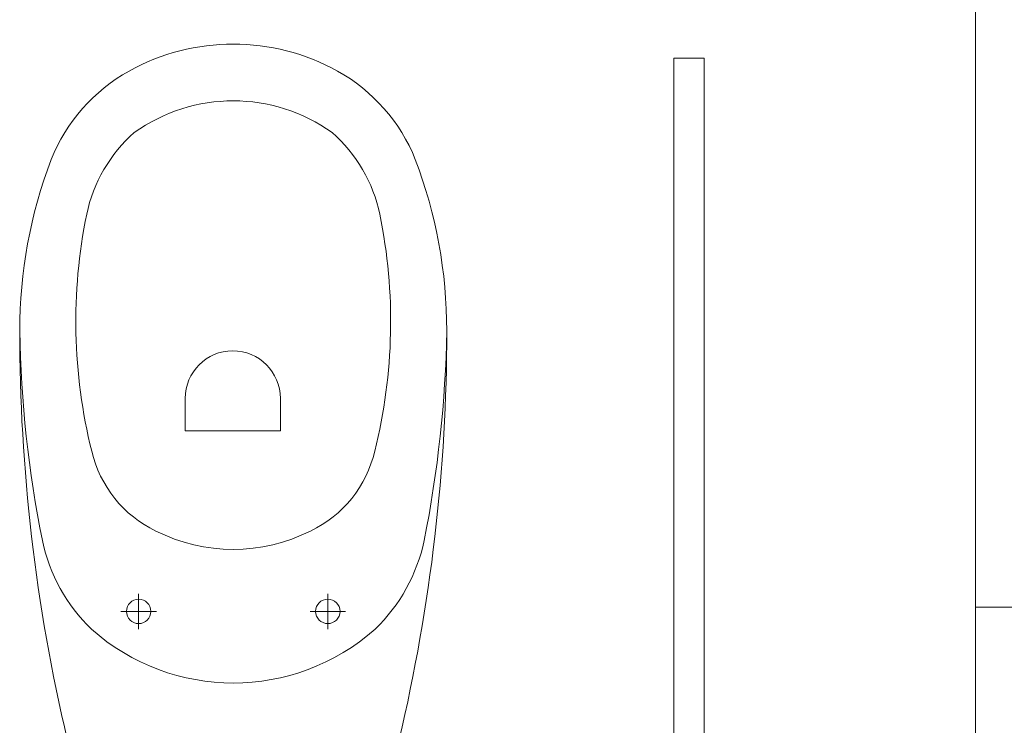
# Model space of a CAD drawing. Header units: millimetres. Extents: x -2274 to 12297, y -16157 to 26321.
# Tile 111 of 256: x -116 to -36, y -4063 to -4005. Entities that reach past the tile are written whole.
import ezdxf

# ---------------------------------------------------------------- set-up
doc = ezdxf.new("R2010")
doc.units = ezdxf.units.MM
doc.layers.add('-LI-WIDOK', color=2, linetype='Continuous')
doc.layers.add('-ŚCIANY NOŚNE', color=4, linetype='Continuous', lineweight=53)
doc.layers.add('Niedrukowalna', color=140, linetype='Continuous', lineweight=15)
doc.layers.add('ISTN. BUD', color=253, linetype='Continuous', true_color=0x828282)

msp = doc.modelspace()

# ---------------------------------------------------------------- linework, layer by layer
at = {"layer": '-LI-WIDOK', "color": 253, "lineweight": 13}
msp.add_line((-38, -4053), (-38, -3972), dxfattribs=at)
at = {"layer": '-ŚCIANY NOŚNE', "color": 253, "lineweight": 13}
for p, q in [((-38, -4083), (-38, -4053)), ((-38, -4053), (0, -4053))]:
    msp.add_line(p, q, dxfattribs=at)
at = {"color": 253, "lineweight": 13}
for points in [[(-113.739, -4016.303, 0.091012), (-116.32, -4030.363, 0.04468), (-114.464, -4047.551, 0.150678), (-110.446, -4054.799, 0.380316), (-87.194, -4054.799, 0.150678), (-83.175, -4047.551, 0.04468), (-81.32, -4030.363, 0.091012), (-83.9, -4016.303, 0.171854), (-90.278, -4009.061, 0.258868), (-107.362, -4009.061, 0.171854)], [(-92.486, -4046.764, 0.228329), (-87.224, -4040.206, 0.112012), (-86.81, -4020.799, 0.161795), (-90.714, -4014.101, 0.320353), (-106.925, -4014.101, 0.161795), (-110.83, -4020.799, 0.112012), (-110.416, -4040.206, 0.228329), (-105.153, -4046.764, 0.236897)], [(-94.958, -4035.89), (-94.958, -4038.541), (-102.755, -4038.541), (-102.755, -4035.89, -1)]]:
    msp.add_lwpolyline(points, format="xyb", close=True, dxfattribs=at)
msp.add_lwpolyline([(-116.32, -4030.363, 0.058036), (-112.42, -4063.85), (-85.22, -4063.85, 0.058036), (-81.32, -4030.363)], format="xyb", dxfattribs=at)
for centre in [(-106.57, -4053.35), (-91.07, -4053.35)]:
    msp.add_circle(centre, 1, dxfattribs=at)
at = {"layer": 'ISTN. BUD', "color": 253, "lineweight": 13}
for p, q in [((-62.717, -4083), (-62.717, -4008)), ((-62.717, -4008), (-60.217, -4008)), ((-60.217, -4008), (-60.217, -4083))]:
    msp.add_line(p, q, dxfattribs=at)
at = {"layer": 'Niedrukowalna', "color": 253, "lineweight": 13}
for points in [[(-106.57, -4051.9), (-106.57, -4054.8)], [(-91.07, -4051.9), (-91.07, -4054.8)], [(-108.02, -4053.35), (-105.12, -4053.35)], [(-89.62, -4053.35), (-92.52, -4053.35)]]:
    msp.add_lwpolyline(points, dxfattribs=at)

doc.saveas('drawing.dxf')
